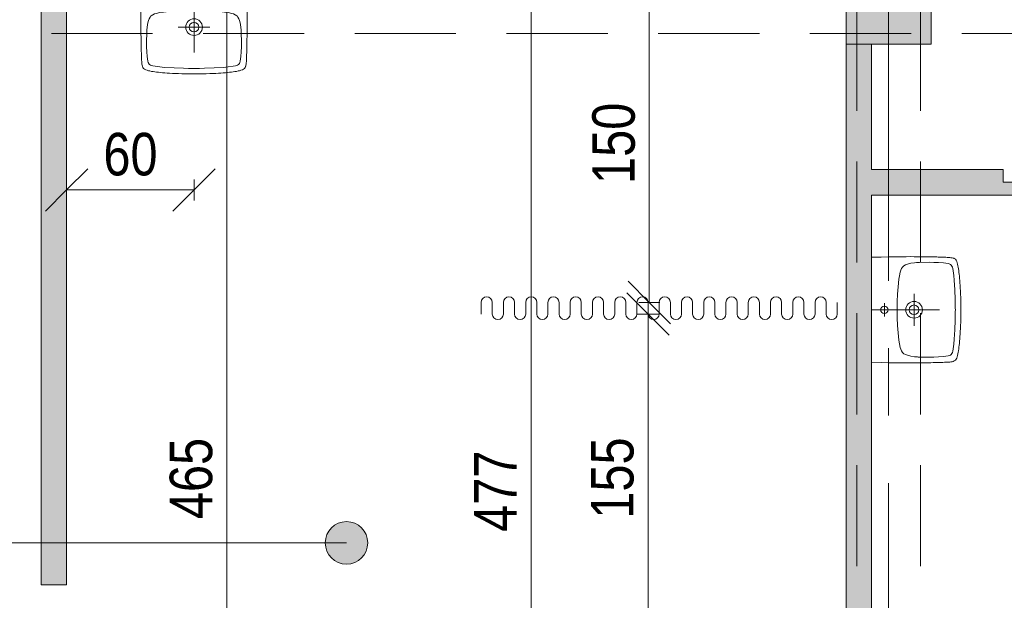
# Model space of a CAD drawing. Header units: centimetres. Extents: x -1737 to 22393, y -8842 to 3838.
# Tile 49 of 174: x -422 to 42, y 607 to 880. Entities that reach past the tile are written whole.
import ezdxf

# ---------------------------------------------------------------- set-up
doc = ezdxf.new("R2010")
doc.units = ezdxf.units.CM
doc.linetypes.add('Oś', pattern=[222.25, 127, -31.75, 31.75, -31.75])
doc.linetypes.add('Ukryte', pattern=[71.438, 47.625, -23.813])
for name, color, linetype, lineweight in [('A-ANNO-DIMS', 211, 'Continuous', 13), ('A-ANNO-DIMS-100', 211, 'Continuous', 13), ('A-AREA-IDEN', 2, 'Continuous', 13), ('A-DETL-HDLN', 90, 'Ukryte', 9), ('A-DETL-THIN', 151, 'Continuous', 9), ('A-WALL', 113, 'Continuous', 13), ('A-WALL-PATT', 111, 'Continuous', 13), ('P-SANR-FIXT', 6, 'Continuous', 9), ('S-COLS', 52, 'Continuous', 13), ('S-GRID', 1, 'Continuous', 13)]:
    doc.layers.add(name, color=color, linetype=linetype, lineweight=lineweight)
doc.styles.add('Arial Narrow_2', font='ARIALN.TTF', dxfattribs={"height": 20})
doc.dimstyles.new('Diagonal_1_100__0__wewnętrzne', dxfattribs={"dimscale": 30.48, "dimtxt": 20.468619, "dimasz": 0.656168, "dimexe": 0.164042, "dimexo": 0.0625, "dimgap": 0.032808, "dimtad": 1, "dimdec": 0, "dimdsep": 46, "dimtxsty": 'Arial Narrow_2', "dimblk1": 'OBLIQUE', "dimblk2": 'OBLIQUE', "dimsah": 1, "dimcen": 0.09, "dimazin": 0, "dimtfac": 1, "dimtdec": 4, "dimtix": 1, "dimtmove": 0, "dimatfit": 3, "dimfxl": 0, "dimtvp": 1, "dimtolj": 1, "dimtzin": 0, "dimarcsym": 0})

# ---------------------------------------------------------------- blocks, each defined once
blk = doc.blocks.new('M_Concrete-Square-Column - 400 x 400mm-1512407-3_piętro I __3_90 m_ - stan projektowany')
at = {"layer": 'S-COLS', "lineweight": 9}
blk.add_hatch(color=253, dxfattribs=at).paths.add_polyline_path([(20, -20), (20, 20), (-20, 20), (-20, -20), (11, -20)], flags=0)
for p, q in [((20, 20), (-20, 20)), ((-20, 20), (-20, -20)), ((20, -20), (20, 20)), ((-20, -20), (20, -20))]:
    blk.add_line(p, q, dxfattribs=at)
blk = doc.blocks.new('Umywalka koło Nova Pro - Pro 50-1205816-3_piętro I __3_90 m_ - stan projektowany')
at = {"layer": 'P-SANR-FIXT'}
for p, q in [((-9.61, 46.32), (-8.94, 46.51)), ((-8.94, 46.51), (-9.61, 46.32)), ((-8.94, 46.51), (-8.25, 46.64)), ((-8.25, 46.64), (-8.94, 46.51)), ((-8.25, 46.64), (-7.5, 46.8)), ((-7.5, 46.8), (-8.25, 46.64)), ((-7.5, 46.8), (-6.73, 46.91)), ((-6.73, 46.91), (-7.5, 46.8)), ((-6.73, 46.91), (-5.93, 47.04)), ((-5.93, 47.04), (-6.73, 46.91)), ((-5.93, 47.04), (-5.1, 47.15)), ((-5.1, 47.15), (-5.93, 47.04)), ((-5.1, 47.15), (-4.2, 47.25)), ((-4.2, 47.25), (-5.1, 47.15)), ((-4.2, 47.25), (-3.27, 47.36)), ((-3.27, 47.36), (-4.2, 47.25)), ((-3.27, 47.36), (-2.28, 47.44)), ((-2.28, 47.44), (-3.27, 47.36)), ((-2.28, 47.44), (-1.24, 47.52)), ((-1.24, 47.52), (-2.28, 47.44)), ((-1.24, 47.52), (-0.15, 47.63)), ((-0.15, 47.63), (-1.24, 47.52)), ((-0.15, 47.63), (1.05, 47.71)), ((1.05, 47.71), (-0.15, 47.63)), ((1.05, 47.71), (2.3, 47.76)), ((2.3, 47.76), (1.05, 47.71)), ((2.3, 47.76), (3.66, 47.84)), ((3.66, 47.84), (2.3, 47.76)), ((3.66, 47.84), (5.12, 47.89)), ((5.12, 47.89), (3.66, 47.84)), ((5.12, 47.89), (6.72, 47.95)), ((6.72, 47.95), (5.12, 47.89)), ((6.72, 47.95), (8.45, 47.97)), ((8.45, 47.97), (6.72, 47.95)), ((8.45, 47.97), (10.4, 48)), ((10.4, 48), (8.45, 47.97)), ((10.4, 48), (14.63, 48)), ((14.63, 48), (10.4, 48)), ((14.63, 48), (16.55, 47.97)), ((16.55, 47.97), (14.63, 48)), ((16.55, 47.97), (18.31, 47.95)), ((18.31, 47.95), (16.55, 47.97)), ((18.31, 47.95), (19.88, 47.89)), ((19.88, 47.89), (18.31, 47.95)), ((19.88, 47.89), (21.34, 47.84)), ((21.34, 47.84), (19.88, 47.89)), ((21.34, 47.84), (22.7, 47.76)), ((22.7, 47.76), (21.34, 47.84)), ((22.7, 47.76), (23.98, 47.71)), ((23.98, 47.71), (22.7, 47.76)), ((23.98, 47.71), (25.15, 47.63)), ((25.15, 47.63), (23.98, 47.71)), ((25.15, 47.63), (26.24, 47.52)), ((26.24, 47.52), (25.15, 47.63)), ((26.24, 47.52), (27.31, 47.44)), ((27.31, 47.44), (26.24, 47.52)), ((27.31, 47.44), (28.29, 47.36)), ((28.29, 47.36), (27.31, 47.44)), ((28.29, 47.36), (29.23, 47.25)), ((29.23, 47.25), (28.29, 47.36)), ((29.23, 47.25), (30.1, 47.15)), ((30.1, 47.15), (29.23, 47.25)), ((30.1, 47.15), (30.93, 47.04)), ((30.93, 47.04), (30.1, 47.15)), ((30.93, 47.04), (31.76, 46.91)), ((31.76, 46.91), (30.93, 47.04)), ((31.76, 46.91), (32.5, 46.8)), ((32.5, 46.8), (31.76, 46.91)), ((32.5, 46.8), (33.25, 46.64)), ((33.25, 46.64), (32.5, 46.8)), ((33.25, 46.64), (33.97, 46.51)), ((33.97, 46.51), (33.25, 46.64)), ((33.97, 46.51), (34.63, 46.32)), ((34.63, 46.32), (33.97, 46.51)), ((-12.16, 41.58), (-12.14, 42.22)), ((-12.14, 42.22), (-12.08, 42.81)), ((-12.08, 42.81), (-12, 43.37)), ((-12, 43.37), (-11.92, 43.87)), ((-11.92, 43.87), (-11.82, 44.38)), ((-11.82, 44.38), (-11.71, 44.67)), ((-11.6, 44.96), (-11.79, 44.38)), ((-11.71, 44.67), (-11.6, 44.96)), ((-11.6, 44.96), (-11.26, 45.47)), ((-11.26, 45.47), (-11.6, 44.96)), ((-11.26, 45.47), (-10.8, 45.84)), ((-10.8, 45.84), (-11.26, 45.47)), ((-10.8, 45.84), (-10.24, 46.11)), ((-10.24, 46.11), (-10.8, 45.84)), ((-10.24, 46.11), (-9.61, 46.32)), ((-9.61, 46.32), (-10.24, 46.11)), ((-9.39, 40.94), (-9.21, 42.03)), ((-9.21, 42.03), (-9.05, 42.59)), ((-9.05, 42.59), (-8.86, 43.1)), ((-8.86, 43.1), (-8.7, 43.34)), ((-8.7, 43.34), (-8.51, 43.55)), ((-8.51, 43.55), (-8.03, 43.85)), ((-8.03, 43.85), (-7.53, 44.06)), ((-7.53, 44.06), (-6.97, 44.22)), ((-6.97, 44.22), (-5.88, 44.43)), ((-5.88, 44.43), (-3.64, 44.75)), ((-3.64, 44.75), (-1.4, 44.94)), ((-1.4, 44.94), (3.1, 45.18)), ((3.1, 45.18), (7.6, 45.31)), ((7.6, 45.31), (9.86, 45.39)), ((9.86, 45.39), (11.04, 45.42)), ((11.04, 45.42), (11.7, 45.42)), ((11.7, 45.42), (12.5, 45.44)), ((12.5, 45.44), (13.3, 45.42)), ((13.3, 45.42), (13.99, 45.42)), ((13.99, 45.42), (15.14, 45.39)), ((15.14, 45.39), (17.4, 45.31)), ((17.4, 45.31), (21.9, 45.18)), ((21.9, 45.18), (26.4, 44.94)), ((26.4, 44.94), (28.64, 44.75)), ((28.64, 44.75), (30.88, 44.43)), ((30.88, 44.43), (31.97, 44.22)), ((31.97, 44.22), (32.53, 44.06)), ((32.53, 44.06), (33.06, 43.85)), ((33.06, 43.85), (33.54, 43.55)), ((33.54, 43.55), (33.73, 43.34)), ((33.73, 43.34), (33.86, 43.1)), ((33.86, 43.1), (34.07, 42.59)), ((34.07, 42.59), (34.21, 42.03)), ((34.21, 42.03), (34.39, 40.94)), ((34.63, 46.32), (35.24, 46.11)), ((35.24, 46.11), (34.63, 46.32)), ((35.24, 46.11), (35.8, 45.84)), ((35.8, 45.84), (35.24, 46.11)), ((35.8, 45.84), (36.28, 45.47)), ((36.28, 45.47), (35.8, 45.84)), ((36.28, 45.47), (36.6, 44.96)), ((36.6, 44.96), (36.28, 45.47)), ((36.6, 44.96), (36.82, 44.38)), ((36.82, 44.38), (36.92, 43.87)), ((36.92, 43.87), (37.03, 43.37)), ((37.03, 43.37), (37.08, 42.81)), ((37.08, 42.81), (37.14, 42.22)), ((37.14, 42.22), (37.16, 41.58)), ((-12.35, 36.65), (-12.32, 37.43)), ((-12.32, 37.43), (-12.3, 38.17)), ((-12.3, 38.17), (-12.27, 38.89)), ((-12.27, 38.89), (-12.24, 39.61)), ((-12.24, 39.61), (-12.22, 40.28)), ((-12.22, 40.28), (-12.19, 40.94)), ((-12.19, 40.94), (-12.16, 41.58)), ((-9.79, 35.32), (-9.71, 37.56)), ((-9.71, 37.56), (-9.53, 39.82)), ((-9.53, 39.82), (-9.39, 40.94)), ((12.5, 6), (12.5, 38)), ((34.39, 40.94), (34.53, 39.82)), ((34.53, 39.82), (34.71, 37.56)), ((34.71, 37.56), (34.82, 35.32)), ((37.16, 41.58), (37.19, 40.94)), ((37.19, 40.94), (37.22, 40.28)), ((37.22, 40.28), (37.24, 39.61)), ((37.24, 39.61), (37.27, 38.89)), ((37.27, 38.89), (37.3, 38.17)), ((37.3, 38.17), (37.32, 37.43)), ((37.32, 37.43), (37.35, 36.65)), ((-12.43, 32.39), (-12.4, 33.3)), ((-12.4, 33.88), (-12.38, 35.06)), ((-12.4, 33.3), (-12.4, 33.88)), ((-12.38, 35.06), (-12.35, 35.88)), ((-12.35, 35.88), (-12.35, 36.65)), ((-9.84, 33.06), (-9.79, 35.32)), ((-9.76, 28.56), (-9.84, 33.06)), ((34.84, 33.06), (34.76, 28.56)), ((34.82, 35.32), (34.84, 33.06)), ((37.35, 36.65), (37.35, 35.88)), ((37.35, 35.88), (37.38, 35.06)), ((37.38, 35.06), (37.4, 33.88)), ((37.4, 33.88), (37.43, 33.3)), ((37.43, 33.3), (37.43, 32.39)), ((-12.48, 27.81), (-12.46, 29.49)), ((-12.46, 30.5), (-12.43, 31.46)), ((-12.46, 29.49), (-12.46, 30.5)), ((-12.43, 31.46), (-12.43, 32.39)), ((-9.74, 27.87), (-9.76, 28.56)), ((-9.71, 27.55), (-9.74, 27.87)), ((34.74, 27.87), (34.71, 27.55)), ((34.76, 28.56), (34.74, 27.87)), ((37.43, 32.39), (37.46, 31.46)), ((37.46, 31.46), (37.46, 30.5)), ((37.46, 30.5), (37.48, 29.49)), ((37.48, 29.49), (37.48, 27.81)), ((-12.51, 24.3), (-12.48, 26.13)), ((-12.48, 22.27), (-12.51, 24.3)), ((-12.48, 26.13), (-12.48, 27.81)), ((-9.69, 27.15), (-9.71, 27.55)), ((-9.61, 26.27), (-9.69, 27.15)), ((-9.37, 24.54), (-9.61, 26.27)), ((-8.91, 22.86), (-9.37, 24.54)), ((20.01, 26), (5.01, 26)), ((34.37, 24.54), (33.91, 22.86)), ((34.63, 26.27), (34.37, 24.54)), ((34.69, 27.15), (34.63, 26.27)), ((34.71, 27.55), (34.69, 27.15)), ((37.48, 27.81), (37.51, 26.13)), ((37.51, 26.13), (37.51, 22.27)), ((-12.48, 19.98), (-12.48, 22.27)), ((-12.45, 17.35), (-12.48, 19.98)), ((-8.62, 22.03), (-8.91, 22.86)), ((-8.19, 21.26), (-8.62, 22.03)), ((-7.93, 20.91), (-8.19, 21.26)), ((-7.61, 20.62), (-7.93, 20.91)), ((-6.89, 20.14), (-7.61, 20.62)), ((-6.09, 19.8), (-6.89, 20.14)), ((-5.24, 19.53), (-6.09, 19.8)), ((-3.53, 19.16), (-5.24, 19.53)), ((-1.83, 18.89), (-3.53, 19.16)), ((1.66, 18.49), (-1.83, 18.89)), ((26.83, 18.89), (23.34, 18.49)), ((28.56, 19.16), (26.83, 18.89)), ((30.26, 19.53), (28.56, 19.16)), ((31.09, 19.8), (30.26, 19.53)), ((31.89, 20.14), (31.09, 19.8)), ((32.61, 20.62), (31.89, 20.14)), ((32.93, 20.91), (32.61, 20.62)), ((33.19, 21.26), (32.93, 20.91)), ((33.62, 22.03), (33.19, 21.26)), ((33.91, 22.86), (33.62, 22.03)), ((37.48, 19.98), (37.45, 17.35)), ((37.51, 22.27), (37.48, 19.98)), ((-12.4, 14.28), (-12.45, 17.35)), ((-12.32, 10.58), (-12.4, 14.28)), ((5.15, 18.2), (1.66, 18.49)), ((8.64, 18.06), (5.15, 18.2)), ((10.37, 18.01), (8.64, 18.06)), ((14.63, 18.01), (10.37, 18.01)), ((16.36, 18.06), (14.63, 18.01)), ((19.88, 18.2), (16.36, 18.06)), ((23.34, 18.49), (19.88, 18.2)), ((37.4, 14.28), (37.32, 10.58)), ((37.45, 17.35), (37.4, 14.28)), ((-12.19, 6), (-12.32, 10.58)), ((15.72, 12.02), (9.46, 12.02)), ((37.32, 10.58), (37.19, 6))]:
    blk.add_line(p, q, dxfattribs=at)
for centre, radius in [((12.51, 26), 3.92), ((12.51, 26), 2.28), ((12.5, 12.02), 1.72)]:
    blk.add_circle(centre, radius, dxfattribs=at)
blk = doc.blocks.new('DIMBLOCK211-3_piętro I __3_90 m_ - stan projektowany')
at = {"layer": 'A-ANNO-DIMS-100', "transparency": 16777216}
for p, q in [((-180.9, 896.33), (-190.9, 906.33)), ((-185.9, 896.33), (-175.9, 896.33)), ((-180.9, 896.33), (-185.9, 896.33)), ((-180.9, 419.33), (-180.9, 896.33)), ((-180.9, 896.33), (-170.9, 886.33)), ((-180.9, 419.33), (-190.9, 429.33)), ((-185.9, 419.33), (-175.9, 419.33)), ((-180.9, 419.33), (-185.9, 419.33)), ((-180.9, 419.33), (-170.9, 409.33))]:
    blk.add_line(p, q, dxfattribs=at)
at = {"layer": 'A-ANNO-DIMS-100', "color": 0, "transparency": 16777216, "insert": (-207.75, 638.82), "char_height": 20, "width": 45.6158, "attachment_point": 1, "rotation": 90, "line_spacing_factor": 0.974696, "style": 'Arial Narrow_2'}
blk.add_mtext('477', dxfattribs=at)
blk = doc.blocks.new('_Oblique')
at = {"color": 0, "linetype": 'ByBlock', "lineweight": -2}
blk.add_line((-0.5, -0.5), (0.5, 0.5), dxfattribs=at)
blk = doc.blocks.new('DIMBLOCK216-3_piętro I __3_90 m_ - stan projektowany')
at = {"layer": 'A-ANNO-DIMS-100', "transparency": 16777216}
for p, q in [((-324.22, 896.33), (-334.22, 906.33)), ((-329.22, 896.33), (-319.22, 896.33)), ((-324.22, 896.33), (-329.22, 896.33)), ((-324.22, 431.33), (-324.22, 896.33)), ((-324.22, 896.33), (-314.22, 886.33)), ((-324.22, 431.33), (-334.22, 441.33)), ((-329.22, 431.33), (-319.22, 431.33)), ((-324.22, 431.33), (-329.22, 431.33)), ((-324.22, 431.33), (-314.22, 421.33))]:
    blk.add_line(p, q, dxfattribs=at)
at = {"layer": 'A-ANNO-DIMS-100', "color": 0, "transparency": 16777216, "insert": (-351.07, 644.82), "char_height": 20, "width": 45.6158, "attachment_point": 1, "rotation": 90, "line_spacing_factor": 0.974696, "style": 'Arial Narrow_2'}
blk.add_mtext('465', dxfattribs=at)
blk = doc.blocks.new('DIMBLOCK245-3_piętro I __3_90 m_ - stan projektowany')
at = {"layer": 'A-ANNO-DIMS-100', "transparency": 16777216}
for p, q in [((-125.88, 741.33), (-135.88, 751.33)), ((-120.88, 741.33), (-130.88, 741.33)), ((-125.88, 586.79), (-125.88, 741.33)), ((-125.88, 741.33), (-115.88, 731.33)), ((-125.88, 741.33), (-120.88, 741.33)), ((-125.88, 586.79), (-135.88, 596.79)), ((-120.88, 586.79), (-130.88, 586.79)), ((-125.88, 586.79), (-115.88, 576.79)), ((-125.88, 586.79), (-120.88, 586.79))]:
    blk.add_line(p, q, dxfattribs=at)
at = {"layer": 'A-ANNO-DIMS-100', "color": 0, "transparency": 16777216, "insert": (-152.72, 645.05), "char_height": 20, "width": 45.6158, "attachment_point": 1, "rotation": 90, "line_spacing_factor": 0.974696, "style": 'Arial Narrow_2'}
blk.add_mtext('155', dxfattribs=at)
blk = doc.blocks.new('DIMBLOCK246-3_piętro I __3_90 m_ - stan projektowany')
at = {"layer": 'A-ANNO-DIMS-100', "transparency": 16777216}
for p, q in [((-125.27, 896.33), (-135.27, 906.33)), ((-130.27, 896.33), (-120.27, 896.33)), ((-125.27, 896.33), (-130.27, 896.33)), ((-125.27, 746.79), (-125.27, 896.33)), ((-125.27, 896.33), (-115.27, 886.33)), ((-125.27, 746.79), (-135.27, 756.79)), ((-120.27, 746.79), (-130.27, 746.79)), ((-125.27, 746.79), (-115.27, 736.79)), ((-125.27, 746.79), (-120.27, 746.79))]:
    blk.add_line(p, q, dxfattribs=at)
at = {"layer": 'A-ANNO-DIMS-100', "color": 0, "transparency": 16777216, "insert": (-152.12, 802.55), "char_height": 20, "width": 45.6158, "attachment_point": 1, "rotation": 90, "line_spacing_factor": 0.974696, "style": 'Arial Narrow_2'}
blk.add_mtext('150', dxfattribs=at)
blk = doc.blocks.new('DIMBLOCK258-3_piętro I __3_90 m_ - stan projektowany')
at = {"layer": 'A-ANNO-DIMS-100', "transparency": 16777216}
for p, q in [((-399.62, 799.71), (-389.62, 809.71)), ((-339.62, 799.71), (-329.62, 809.71)), ((-399.62, 794.71), (-399.62, 804.71)), ((-339.62, 804.71), (-339.62, 794.71)), ((-339.62, 799.71), (-339.62, 804.71)), ((-399.62, 799.71), (-409.62, 789.71)), ((-339.62, 799.71), (-399.62, 799.71)), ((-399.62, 799.71), (-399.62, 794.71)), ((-339.62, 799.71), (-349.62, 789.71))]:
    blk.add_line(p, q, dxfattribs=at)
at = {"layer": 'A-ANNO-DIMS-100', "color": 0, "transparency": 16777216, "insert": (-382.29, 826.56), "char_height": 20, "width": 30.4105, "attachment_point": 1, "line_spacing_factor": 0.974696, "style": 'Arial Narrow_2'}
blk.add_mtext('60', dxfattribs=at)

msp = doc.modelspace()

# ---------------------------------------------------------------- hatches: boundary and pattern name
at = {"layer": 'A-AREA-IDEN'}
h = msp.add_hatch(color=256, dxfattribs=at)
edge = h.paths.add_edge_path(flags=0)
edge.add_arc((-267.84, 633.63), 10, 0, 360)
at = {"layer": 'A-WALL-PATT'}
h = msp.add_hatch(color=9, dxfattribs=at)
h.paths.add_polyline_path([(-32.62, 428.33), (-20.62, 428.33), (-20.62, 868.33), (-32.62, 868.33), (-32.62, 513.82)], flags=0)
h.paths.add_polyline_path([(-20.62, 908.33), (-20.62, 909.33), (-32.62, 909.33), (-32.62, 908.33), (-30.62, 908.33)], flags=0)
h = msp.add_hatch(color=9, dxfattribs=at)
h.paths.add_polyline_path([(-411.62, 400.33), (-399.62, 400.33), (-399.62, 502.83), (-411.62, 502.83), (-411.62, 418.33)], flags=0)
h.paths.add_polyline_path([(-411.62, 613.83), (-399.62, 613.83), (-399.62, 908.33), (-411.62, 908.33), (-411.62, 748.67)], flags=0)
for points in [[(-20.62, 797.33), (41.38, 797.33), (41.38, 809.33), (-20.62, 809.33), (-20.62, 803.33)], [(276.16, 797.33), (297.38, 797.33), (297.38, 803.33), (41.38, 803.33), (41.38, 797.33), (253.13, 797.33)]]:
    msp.add_hatch(color=9, dxfattribs=at).paths.add_polyline_path(points, flags=0)

# ---------------------------------------------------------------- linework, layer by layer
at = {"layer": 'A-AREA-IDEN'}
msp.add_line((-267.84, 633.63), (-768.73, 633.63), dxfattribs=at)
msp.add_circle((-267.84, 633.63), 10, dxfattribs=at)
at = {"layer": 'A-DETL-HDLN'}
for p, q in [((-27.62, 408.33), (-27.62, 2788.33)), ((-27.62, 408.33), (-27.62, 2788.33)), ((2.38, 408.33), (2.38, 2788.33)), ((2.38, 408.33), (2.38, 2788.33)), ((-1192.62, 873.33), (1167.38, 873.33)), ((-1192.62, 873.33), (1167.38, 873.33))]:
    msp.add_line(p, q, dxfattribs=at)
at = {"layer": 'A-DETL-THIN'}
for p, q in [((-204.44, 746.79), (-204.44, 741.33)), ((-199.2, 746.79), (-199.2, 741.33)), ((-193.96, 746.79), (-193.96, 741.33)), ((-188.72, 746.79), (-188.72, 741.33)), ((-183.48, 746.79), (-183.48, 741.33)), ((-178.24, 746.79), (-178.24, 741.33)), ((-173, 746.79), (-173, 741.33)), ((-167.76, 746.79), (-167.76, 741.33)), ((-162.52, 746.79), (-162.52, 741.33)), ((-157.28, 746.79), (-157.28, 741.33)), ((-152.04, 746.79), (-152.04, 741.33)), ((-146.8, 746.79), (-146.8, 741.33)), ((-141.56, 746.79), (-141.56, 741.33)), ((-136.32, 746.79), (-136.32, 741.33)), ((-131.08, 746.79), (-131.08, 741.33)), ((-125.84, 746.79), (-125.84, 741.33)), ((-120.6, 746.79), (-120.6, 741.33)), ((-120.6, 746.79), (-120.6, 741.33)), ((-115.36, 746.79), (-115.36, 741.33)), ((-110.12, 746.79), (-110.12, 741.33)), ((-104.88, 746.79), (-104.88, 741.33)), ((-99.64, 746.79), (-99.64, 741.33)), ((-94.4, 746.79), (-94.4, 741.33)), ((-89.16, 746.79), (-89.16, 741.33)), ((-83.92, 746.79), (-83.92, 741.33)), ((-78.67, 746.79), (-78.67, 741.33)), ((-73.43, 746.79), (-73.43, 741.33)), ((-68.19, 746.79), (-68.19, 741.33)), ((-62.95, 746.79), (-62.95, 741.33)), ((-57.71, 746.79), (-57.71, 741.33)), ((-52.47, 746.79), (-52.47, 741.33)), ((-47.23, 746.79), (-47.23, 741.33)), ((-41.99, 746.79), (-41.99, 741.33)), ((-36.75, 746.79), (-36.75, 741.33))]:
    msp.add_line(p, q, dxfattribs=at)
for centre, start, end in [((-201.82, 746.79), 0, 180), ((-191.34, 746.79), 0, 180), ((-180.86, 746.79), 0, 180), ((-170.38, 746.79), 0, 180), ((-159.9, 746.79), 0, 180), ((-149.42, 746.79), 0, 180), ((-138.94, 746.79), 0, 180), ((-128.46, 746.79), 0, 180), ((-117.98, 746.79), 0, 180), ((-107.5, 746.79), 360, 180), ((-97.02, 746.79), 0, 180), ((-86.54, 746.79), 0, 180), ((-76.05, 746.79), 0, 180), ((-65.57, 746.79), 0, 180), ((-55.09, 746.79), 0, 180), ((-44.61, 746.79), 0, 180), ((-196.58, 741.33), 180, 360), ((-186.1, 741.33), 180, 360), ((-175.62, 741.33), 180, 360), ((-165.14, 741.33), 180, 360), ((-154.66, 741.33), 180, 360), ((-144.18, 741.33), 180, 360), ((-133.7, 741.33), 180, 0), ((-123.22, 741.33), 180, 360), ((-112.74, 741.33), 180, 360), ((-102.26, 741.33), 180, 360), ((-91.78, 741.33), 180, 360), ((-81.29, 741.33), 180, 360), ((-70.81, 741.33), 180, 360), ((-60.33, 741.33), 180, 0), ((-49.85, 741.33), 180, 360), ((-39.37, 741.33), 180, 360)]:
    msp.add_arc(centre, 2.62, start, end, dxfattribs=at)
at = {"layer": 'A-WALL', "lineweight": 9}
for p, q in [((-411.62, 908.33), (-411.62, 613.83)), ((-399.62, 613.83), (-399.62, 896.33)), ((-32.62, 868.33), (-32.62, 428.33)), ((-20.62, 809.33), (-20.62, 868.33)), ((41.38, 809.33), (-20.62, 809.33)), ((41.38, 803.33), (41.38, 809.33)), ((291.38, 803.33), (41.38, 803.33)), ((-20.62, 428.33), (-20.62, 797.33)), ((-20.62, 797.33), (297.38, 797.33)), ((-411.62, 613.83), (-399.62, 613.83))]:
    msp.add_line(p, q, dxfattribs=at)
at = {"layer": 'S-GRID', "linetype": 'Oś'}
msp.add_line((-12.62, 2884.27), (-12.62, 27.13), dxfattribs=at)

# ---------------------------------------------------------------- block references
at = {"layer": 'P-SANR-FIXT'}
for p, rotation in [((-327.12, 902.33), 180), ((-26.62, 755.83), 270.0000000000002)]:
    msp.add_blockref('Umywalka koło Nova Pro - Pro 50-1205816-3_piętro I __3_90 m_ - stan projektowany', p, dxfattribs=dict(at, rotation=rotation))
at = {"layer": 'S-COLS', "lineweight": 9}
msp.add_blockref('M_Concrete-Square-Column - 400 x 400mm-1512407-3_piętro I __3_90 m_ - stan projektowany', (-12.62, 888.33), dxfattribs=at)

# ---------------------------------------------------------------- dimensions: what is measured, and where the dimension line sits
at = {"layer": 'A-ANNO-DIMS'}
for base, p1, p2, angle, override, picture, middle in [((-324.22, 896.33), (-329.22, 431.33), (-329.22, 896.33), 90, {"dimpost": '<>', "dimfxl": 465}, 'DIMBLOCK216-3_piętro I __3_90 m_ - stan projektowany', (-335.43, 663.83)), ((-180.9, 896.33), (-185.9, 419.33), (-185.9, 896.33), 90, {"dimpost": '<>', "dimfxl": 477}, 'DIMBLOCK211-3_piętro I __3_90 m_ - stan projektowany', (-191.9, 657.83)), ((-125.27, 896.33), (-120.27, 746.79), (-130.27, 896.33), 90, {"dimpost": '<>', "dimfxl": 149.868894}, 'DIMBLOCK246-3_piętro I __3_90 m_ - stan projektowany', (-136.48, 821.56)), ((-399.62, 799.71), (-339.62, 804.71), (-399.62, 794.71), 0, {"dimpost": '<>', "dimfxl": 60.827625}, 'DIMBLOCK258-3_piętro I __3_90 m_ - stan projektowany', (-369.62, 810.92)), ((-125.88, 741.33), (-120.88, 586.79), (-120.88, 741.33), 90, {"dimpost": '<>', "dimfxl": 154.534896}, 'DIMBLOCK245-3_piętro I __3_90 m_ - stan projektowany', (-137.09, 664.06))]:
    dim = msp.add_linear_dim(base=base, p1=p1, p2=p2, angle=angle, dimstyle='Diagonal_1_100__0__wewnętrzne', override=override, dxfattribs=at)
    dim.commit()
    dim.dimension.update_dxf_attribs({"geometry": picture, "text_midpoint": middle})

doc.saveas('drawing.dxf')
